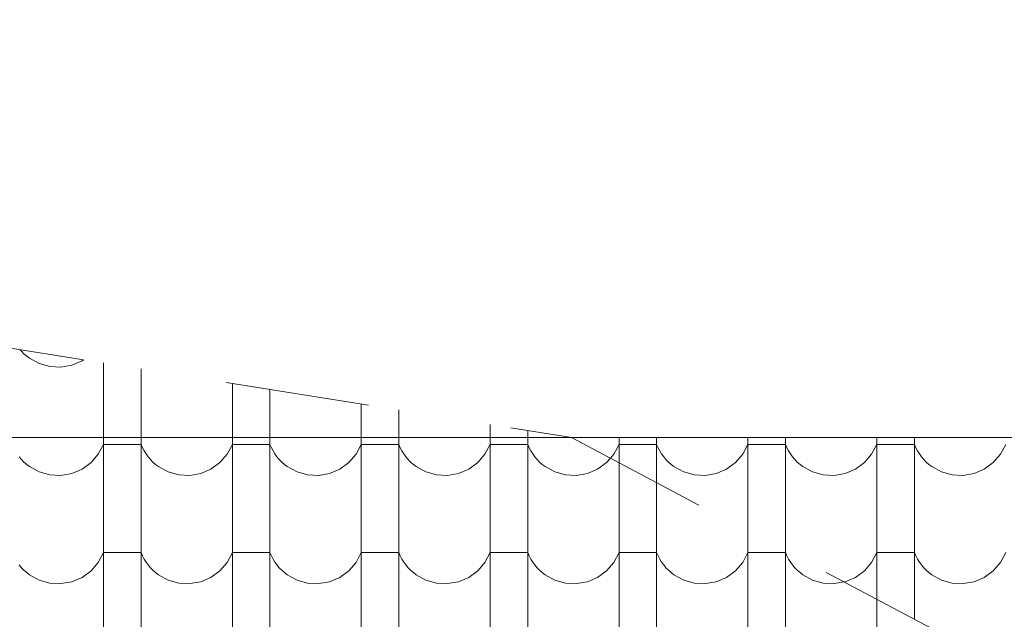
# Model space of a CAD drawing. Header units: millimetres. Extents: x -68772 to 137055, y -73300 to 19650.
# Tile 189 of 212: x 86058 to 87697, y -45374 to -44376. Entities that reach past the tile are written whole.
import ezdxf

# ---------------------------------------------------------------- set-up
doc = ezdxf.new("R2010")
doc.units = ezdxf.units.MM
doc.header["$MEASUREMENT"] = 0
doc.linetypes.add('Przerywana', pattern=[480, 240, -240])
for name, color, linetype, lineweight in [('Nowe_810-G Ogólne_Nr_pióra__1', 7, 'Continuous', 18), ('Nowe_810-G Ogólne_Nr_pióra__26', 13, 'Continuous', 18), ('Nowe_NIEWIDOCZNE DACHY_Nr_pióra__1', 7, 'Continuous', 18)]:
    doc.layers.add(name, color=color, linetype=linetype, lineweight=lineweight)

# ---------------------------------------------------------------- blocks, each defined once
blk = doc.blocks.new('*X50')
at = {"layer": 'Nowe_810-G Ogólne_Nr_pióra__26', "color": 13, "linetype": 'Continuous', "lineweight": 18}
for p, q in [((86059.1, -44925.1), (86061.3, -44927.7)), ((86061.3, -44927.7), (86065.4, -44931.9)), ((86065.4, -44931.9), (86069.9, -44935.8)), ((86069.9, -44935.8), (86074.6, -44939.4)), ((86074.6, -44939.4), (86090.8, -44948.3)), ((86145.1, -44951), (86162.1, -44943.8)), ((86162.1, -44943.8), (86164.6, -44941.9)), ((86090.8, -44948.3), (86108.5, -44953.3)), ((86108.5, -44953.3), (86126.9, -44954.3)), ((86126.9, -44954.3), (86145.1, -44951)), ((86197.8, -44947.2), (86197.8, -45012.5)), ((86260.2, -44957.1), (86260.2, -45012.5)), ((86412.3, -44981.3), (86412.3, -45012.5)), ((86474.7, -44991.3), (86474.7, -45012.5)), ((86197.8, -45012.5), (86197.8, -45192.5)), ((86260.2, -45012.5), (86260.2, -45192.5)), ((86412.3, -45012.5), (86412.3, -45192.5)), ((86474.7, -45012.5), (86474.7, -45192.5)), ((86626.8, -45015.5), (86626.8, -45192.5)), ((86689.2, -45025.4), (86689.2, -45192.5)), ((86841.3, -45049.6), (86841.3, -45192.5)), ((86903.7, -45059.6), (86903.7, -45192.5)), ((86189.1, -45099), (86197.8, -45082.7)), ((86229, -45082.7), (86197.8, -45082.7)), ((86260.2, -45082.7), (86229, -45082.7)), ((86260.2, -45082.7), (86262.6, -45088.2)), ((86262.6, -45088.2), (86265.4, -45093.4)), ((86265.4, -45093.4), (86268.5, -45098.4)), ((86403.6, -45099), (86412.3, -45082.7)), ((86443.5, -45082.7), (86412.3, -45082.7)), ((86474.7, -45082.7), (86443.5, -45082.7)), ((86474.7, -45082.7), (86477.1, -45088.2)), ((86477.1, -45088.2), (86479.9, -45093.4)), ((86479.9, -45093.4), (86483, -45098.4)), ((86618.1, -45099), (86626.8, -45082.7)), ((86658, -45082.7), (86626.8, -45082.7)), ((86689.2, -45082.7), (86658, -45082.7)), ((86689.2, -45082.7), (86691.6, -45088.2)), ((86691.6, -45088.2), (86694.4, -45093.4)), ((86694.4, -45093.4), (86697.5, -45098.4)), ((86832.6, -45099), (86841.3, -45082.7)), ((86872.5, -45082.7), (86841.3, -45082.7)), ((86903.7, -45082.7), (86872.5, -45082.7)), ((86903.7, -45082.7), (86906.1, -45088.2)), ((86906.1, -45088.2), (86908.9, -45093.4)), ((86908.9, -45093.4), (86912, -45098.4)), ((86057.5, -45103.2), (86061.3, -45107.7)), ((86061.3, -45107.7), (86065.4, -45112)), ((86177, -45113), (86189.1, -45099)), ((86268.5, -45098.4), (86272, -45103.2)), ((86272, -45103.2), (86275.8, -45107.7)), ((86275.8, -45107.7), (86279.9, -45112)), ((86391.5, -45113), (86403.6, -45099)), ((86483, -45098.4), (86486.5, -45103.2)), ((86486.5, -45103.2), (86490.3, -45107.7)), ((86490.3, -45107.7), (86494.4, -45112)), ((86606, -45113), (86618.1, -45099)), ((86697.5, -45098.4), (86701, -45103.2)), ((86701, -45103.2), (86704.8, -45107.7)), ((86704.8, -45107.7), (86708.9, -45112)), ((86820.5, -45113), (86832.6, -45099)), ((86912, -45098.4), (86915.5, -45103.2)), ((86915.5, -45103.2), (86919.3, -45107.7)), ((86919.3, -45107.7), (86923.4, -45112)), ((87035, -45113), (87041.5, -45105.5)), ((86065.4, -45112), (86069.9, -45115.9)), ((86069.9, -45115.9), (86074.6, -45119.5)), ((86074.6, -45119.5), (86090.8, -45128.4)), ((86145.1, -45131.1), (86162.1, -45123.8)), ((86162.1, -45123.8), (86177, -45113)), ((86279.9, -45112), (86284.4, -45115.9)), ((86284.4, -45115.9), (86289.1, -45119.5)), ((86289.1, -45119.5), (86305.3, -45128.4)), ((86359.6, -45131.1), (86376.6, -45123.8)), ((86376.6, -45123.8), (86391.5, -45113)), ((86494.4, -45112), (86498.9, -45115.9)), ((86498.9, -45115.9), (86503.6, -45119.5)), ((86503.6, -45119.5), (86519.8, -45128.4)), ((86574.1, -45131.1), (86591.1, -45123.8)), ((86591.1, -45123.8), (86606, -45113)), ((86708.9, -45112), (86713.4, -45115.9)), ((86713.4, -45115.9), (86718.1, -45119.5)), ((86718.1, -45119.5), (86734.3, -45128.4)), ((86788.6, -45131.1), (86805.6, -45123.8)), ((86805.6, -45123.8), (86820.5, -45113)), ((86923.4, -45112), (86927.9, -45115.9)), ((86927.9, -45115.9), (86932.6, -45119.5)), ((86932.6, -45119.5), (86948.8, -45128.4)), ((87003.1, -45131.1), (87020.1, -45123.8)), ((87020.1, -45123.8), (87035, -45113)), ((87055.8, -45113.1), (87055.8, -45192.5)), ((86090.8, -45128.4), (86108.5, -45133.4)), ((86108.5, -45133.4), (86126.9, -45134.3)), ((86126.9, -45134.3), (86145.1, -45131.1)), ((86305.3, -45128.4), (86323, -45133.4)), ((86323, -45133.4), (86341.4, -45134.3)), ((86341.4, -45134.3), (86359.6, -45131.1)), ((86519.8, -45128.4), (86537.5, -45133.4)), ((86537.5, -45133.4), (86555.9, -45134.3)), ((86555.9, -45134.3), (86574.1, -45131.1)), ((86734.3, -45128.4), (86752, -45133.4)), ((86752, -45133.4), (86770.4, -45134.3)), ((86770.4, -45134.3), (86788.6, -45131.1)), ((86948.8, -45128.4), (86966.5, -45133.4)), ((86966.5, -45133.4), (86984.9, -45134.3)), ((86984.9, -45134.3), (87003.1, -45131.1)), ((87118.2, -45146.2), (87118.2, -45192.5)), ((86197.8, -45192.5), (86197.8, -45372.6)), ((86260.2, -45192.5), (86260.2, -45372.6)), ((86412.3, -45192.5), (86412.3, -45372.6)), ((86474.7, -45192.5), (86474.7, -45372.6)), ((86626.8, -45192.5), (86626.8, -45372.6)), ((86689.2, -45192.5), (86689.2, -45372.6)), ((86841.3, -45192.5), (86841.3, -45372.6)), ((86903.7, -45192.5), (86903.7, -45372.6)), ((87055.8, -45192.5), (87055.8, -45372.6)), ((87118.2, -45192.5), (87118.2, -45372.6)), ((87270.3, -45226.9), (87270.3, -45372.6)), ((86189.1, -45279.1), (86197.8, -45262.8)), ((86229, -45262.8), (86197.8, -45262.8)), ((86260.2, -45262.8), (86229, -45262.8)), ((86260.2, -45262.8), (86262.6, -45268.2)), ((86262.6, -45268.2), (86265.4, -45273.5)), ((86265.4, -45273.5), (86268.5, -45278.5)), ((86403.6, -45279.1), (86412.3, -45262.8)), ((86443.5, -45262.8), (86412.3, -45262.8)), ((86474.7, -45262.8), (86443.5, -45262.8)), ((86474.7, -45262.8), (86477.1, -45268.2)), ((86477.1, -45268.2), (86479.9, -45273.5)), ((86479.9, -45273.5), (86483, -45278.5)), ((86618.1, -45279.1), (86626.8, -45262.8)), ((86658, -45262.8), (86626.8, -45262.8)), ((86689.2, -45262.8), (86658, -45262.8)), ((86689.2, -45262.8), (86691.6, -45268.2)), ((86691.6, -45268.2), (86694.4, -45273.5)), ((86694.4, -45273.5), (86697.5, -45278.5)), ((86832.6, -45279.1), (86841.3, -45262.8)), ((86872.5, -45262.8), (86841.3, -45262.8)), ((86903.7, -45262.8), (86872.5, -45262.8)), ((86903.7, -45262.8), (86906.1, -45268.2)), ((86906.1, -45268.2), (86908.9, -45273.5)), ((86908.9, -45273.5), (86912, -45278.5)), ((87047.1, -45279.1), (87055.8, -45262.8)), ((87087, -45262.8), (87055.8, -45262.8)), ((87118.2, -45262.8), (87087, -45262.8)), ((87118.2, -45262.8), (87120.6, -45268.2)), ((87120.6, -45268.2), (87123.4, -45273.5)), ((87123.4, -45273.5), (87126.5, -45278.5)), ((87261.6, -45279.1), (87270.3, -45262.8)), ((87301.5, -45262.8), (87270.3, -45262.8)), ((87332.7, -45262.8), (87301.5, -45262.8)), ((87332.7, -45260), (87332.7, -45372.6)), ((87332.7, -45262.8), (87335.1, -45268.2)), ((87335.1, -45268.2), (87337.9, -45273.5)), ((87337.9, -45273.5), (87341, -45278.5)), ((86057.5, -45283.3), (86061.3, -45287.8)), ((86061.3, -45287.8), (86065.4, -45292)), ((86177, -45293), (86189.1, -45279.1)), ((86268.5, -45278.5), (86272, -45283.3)), ((86272, -45283.3), (86275.8, -45287.8)), ((86275.8, -45287.8), (86279.9, -45292)), ((86391.5, -45293), (86403.6, -45279.1)), ((86483, -45278.5), (86486.5, -45283.3)), ((86486.5, -45283.3), (86490.3, -45287.8)), ((86490.3, -45287.8), (86494.4, -45292)), ((86606, -45293), (86618.1, -45279.1)), ((86697.5, -45278.5), (86701, -45283.3)), ((86701, -45283.3), (86704.8, -45287.8)), ((86704.8, -45287.8), (86708.9, -45292)), ((86820.5, -45293), (86832.6, -45279.1)), ((86912, -45278.5), (86915.5, -45283.3)), ((86915.5, -45283.3), (86919.3, -45287.8)), ((86919.3, -45287.8), (86923.4, -45292)), ((87035, -45293), (87047.1, -45279.1)), ((87126.5, -45278.5), (87130, -45283.3)), ((87130, -45283.3), (87133.8, -45287.8)), ((87133.8, -45287.8), (87137.9, -45292)), ((87249.5, -45293), (87261.6, -45279.1)), ((87341, -45278.5), (87344.5, -45283.3)), ((87344.5, -45283.3), (87348.3, -45287.8)), ((87348.3, -45287.8), (87352.4, -45292)), ((86065.4, -45292), (86069.9, -45295.9)), ((86069.9, -45295.9), (86074.6, -45299.5)), ((86074.6, -45299.5), (86090.8, -45308.4)), ((86145.1, -45311.1), (86162.1, -45303.9)), ((86162.1, -45303.9), (86177, -45293)), ((86279.9, -45292), (86284.4, -45295.9)), ((86284.4, -45295.9), (86289.1, -45299.5)), ((86289.1, -45299.5), (86305.3, -45308.4)), ((86359.6, -45311.1), (86376.6, -45303.9)), ((86376.6, -45303.9), (86391.5, -45293)), ((86494.4, -45292), (86498.9, -45295.9)), ((86498.9, -45295.9), (86503.6, -45299.5)), ((86503.6, -45299.5), (86519.8, -45308.4)), ((86574.1, -45311.1), (86591.1, -45303.9)), ((86591.1, -45303.9), (86606, -45293)), ((86708.9, -45292), (86713.4, -45295.9)), ((86713.4, -45295.9), (86718.1, -45299.5)), ((86718.1, -45299.5), (86734.3, -45308.4)), ((86788.6, -45311.1), (86805.6, -45303.9)), ((86805.6, -45303.9), (86820.5, -45293)), ((86923.4, -45292), (86927.9, -45295.9)), ((86927.9, -45295.9), (86932.6, -45299.5)), ((86932.6, -45299.5), (86948.8, -45308.4)), ((87003.1, -45311.1), (87020.1, -45303.9)), ((87020.1, -45303.9), (87035, -45293)), ((87137.9, -45292), (87142.4, -45295.9)), ((87142.4, -45295.9), (87147.1, -45299.5)), ((87147.1, -45299.5), (87163.3, -45308.4)), ((87217.6, -45311.1), (87234.6, -45303.9)), ((87234.6, -45303.9), (87249.5, -45293)), ((87352.4, -45292), (87356.9, -45295.9)), ((87356.9, -45295.9), (87361.6, -45299.5)), ((87361.6, -45299.5), (87377.8, -45308.4)), ((86090.8, -45308.4), (86108.5, -45313.4)), ((86108.5, -45313.4), (86126.9, -45314.4)), ((86126.9, -45314.4), (86145.1, -45311.1)), ((86305.3, -45308.4), (86323, -45313.4)), ((86323, -45313.4), (86341.4, -45314.4)), ((86341.4, -45314.4), (86359.6, -45311.1)), ((86519.8, -45308.4), (86537.5, -45313.4)), ((86537.5, -45313.4), (86555.9, -45314.4)), ((86555.9, -45314.4), (86574.1, -45311.1)), ((86734.3, -45308.4), (86752, -45313.4)), ((86752, -45313.4), (86770.4, -45314.4)), ((86770.4, -45314.4), (86788.6, -45311.1)), ((86948.8, -45308.4), (86966.5, -45313.4)), ((86966.5, -45313.4), (86984.9, -45314.4)), ((86984.9, -45314.4), (87003.1, -45311.1)), ((87163.3, -45308.4), (87181, -45313.4)), ((87181, -45313.4), (87199.4, -45314.4)), ((87199.4, -45314.4), (87217.6, -45311.1)), ((87377.8, -45308.4), (87395.5, -45313.4)), ((87395.5, -45313.4), (87413.9, -45314.4)), ((87413.9, -45314.4), (87429.9, -45311.5)), ((87484.8, -45340.6), (87484.8, -45372.6)), ((86197.8, -45372.6), (86197.8, -45552.6)), ((86260.2, -45372.6), (86260.2, -45552.6)), ((86412.3, -45372.6), (86412.3, -45552.6)), ((86474.7, -45372.6), (86474.7, -45552.6)), ((86626.8, -45372.6), (86626.8, -45552.6)), ((86689.2, -45372.6), (86689.2, -45552.6)), ((86841.3, -45372.6), (86841.3, -45552.6)), ((86903.7, -45372.6), (86903.7, -45552.6)), ((87055.8, -45372.6), (87055.8, -45552.6)), ((87118.2, -45372.6), (87118.2, -45552.6)), ((87270.3, -45372.6), (87270.3, -45552.6)), ((87332.7, -45372.6), (87332.7, -45552.6)), ((87484.8, -45372.6), (87484.8, -45552.6))]:
    blk.add_line(p, q, dxfattribs=at)
blk = doc.blocks.new('Wypełnienie_3', base_point=(0, 2000))
at = {"layer": 'Nowe_810-G Ogólne_Nr_pióra__1', "color": 7, "linetype": 'Przerywana', "lineweight": 18}
for p, q in [((82609.4, -44376), (86976.6, -45071.2)), ((86976.6, -45071.2), (89577.5, -46450.2))]:
    blk.add_line(p, q, dxfattribs=at)
at = {"layer": 'Nowe_810-G Ogólne_Nr_pióra__26', "color": 13, "linetype": 'Przerywana', "lineweight": 18}
blk.add_blockref('*X50', (0, 0), dxfattribs=at)
blk = doc.blocks.new('*X54')
at = {"layer": 'Nowe_810-G Ogólne_Nr_pióra__26', "color": 13, "linetype": 'Continuous', "lineweight": 18}
for p, q in [((87055.8, -45071.2), (87055.8, -45113.1)), ((87118.2, -45071.2), (87118.2, -45146.2)), ((87270.3, -45071.2), (87270.3, -45192.5)), ((87332.7, -45071.2), (87332.7, -45192.5)), ((87484.8, -45071.2), (87484.8, -45192.5)), ((87547.2, -45071.2), (87547.2, -45192.5)), ((87047.1, -45099), (87055.8, -45082.7)), ((87087, -45082.7), (87055.8, -45082.7)), ((87118.2, -45082.7), (87087, -45082.7)), ((87118.2, -45082.7), (87120.6, -45088.2)), ((87120.6, -45088.2), (87123.4, -45093.4)), ((87123.4, -45093.4), (87126.5, -45098.4)), ((87261.6, -45099), (87270.3, -45082.7)), ((87301.5, -45082.7), (87270.3, -45082.7)), ((87332.7, -45082.7), (87301.5, -45082.7)), ((87332.7, -45082.7), (87335.1, -45088.2)), ((87335.1, -45088.2), (87337.9, -45093.4)), ((87337.9, -45093.4), (87341, -45098.4)), ((87476.1, -45099), (87484.8, -45082.7)), ((87516, -45082.7), (87484.8, -45082.7)), ((87547.2, -45082.7), (87516, -45082.7)), ((87547.2, -45082.7), (87549.6, -45088.2)), ((87549.6, -45088.2), (87552.4, -45093.4)), ((87552.4, -45093.4), (87555.5, -45098.4)), ((87690.6, -45099), (87699.3, -45082.7)), ((87041.5, -45105.5), (87047.1, -45099)), ((87126.5, -45098.4), (87130, -45103.2)), ((87130, -45103.2), (87133.8, -45107.7)), ((87133.8, -45107.7), (87137.9, -45112)), ((87249.5, -45113), (87261.6, -45099)), ((87341, -45098.4), (87344.5, -45103.2)), ((87344.5, -45103.2), (87348.3, -45107.7)), ((87348.3, -45107.7), (87352.4, -45112)), ((87464, -45113), (87476.1, -45099)), ((87555.5, -45098.4), (87559, -45103.2)), ((87559, -45103.2), (87562.8, -45107.7)), ((87562.8, -45107.7), (87566.9, -45112)), ((87678.5, -45113), (87690.6, -45099)), ((87137.9, -45112), (87142.4, -45115.9)), ((87142.4, -45115.9), (87147.1, -45119.5)), ((87147.1, -45119.5), (87163.3, -45128.4)), ((87217.6, -45131.1), (87234.6, -45123.8)), ((87234.6, -45123.8), (87249.5, -45113)), ((87352.4, -45112), (87356.9, -45115.9)), ((87356.9, -45115.9), (87361.6, -45119.5)), ((87361.6, -45119.5), (87377.8, -45128.4)), ((87432.1, -45131.1), (87449.1, -45123.8)), ((87449.1, -45123.8), (87464, -45113)), ((87566.9, -45112), (87571.4, -45115.9)), ((87571.4, -45115.9), (87576.1, -45119.5)), ((87576.1, -45119.5), (87592.3, -45128.4)), ((87646.6, -45131.1), (87663.6, -45123.8)), ((87663.6, -45123.8), (87678.5, -45113)), ((87163.3, -45128.4), (87181, -45133.4)), ((87181, -45133.4), (87199.4, -45134.3)), ((87199.4, -45134.3), (87217.6, -45131.1)), ((87377.8, -45128.4), (87395.5, -45133.4)), ((87395.5, -45133.4), (87413.9, -45134.3)), ((87413.9, -45134.3), (87432.1, -45131.1)), ((87592.3, -45128.4), (87610, -45133.4)), ((87610, -45133.4), (87628.4, -45134.3)), ((87628.4, -45134.3), (87646.6, -45131.1)), ((87270.3, -45192.5), (87270.3, -45226.9)), ((87332.7, -45192.5), (87332.7, -45260)), ((87484.8, -45192.5), (87484.8, -45340.6)), ((87547.2, -45192.5), (87547.2, -45372.6)), ((87476.1, -45279.1), (87484.8, -45262.8)), ((87516, -45262.8), (87484.8, -45262.8)), ((87547.2, -45262.8), (87516, -45262.8)), ((87547.2, -45262.8), (87549.6, -45268.2)), ((87549.6, -45268.2), (87552.4, -45273.5)), ((87552.4, -45273.5), (87555.5, -45278.5)), ((87690.6, -45279.1), (87699.3, -45262.8)), ((87464, -45293), (87476.1, -45279.1)), ((87555.5, -45278.5), (87559, -45283.3)), ((87559, -45283.3), (87562.8, -45287.8)), ((87562.8, -45287.8), (87566.9, -45292)), ((87678.5, -45293), (87690.6, -45279.1)), ((87432.1, -45311.1), (87449.1, -45303.9)), ((87449.1, -45303.9), (87464, -45293)), ((87566.9, -45292), (87571.4, -45295.9)), ((87571.4, -45295.9), (87576.1, -45299.5)), ((87576.1, -45299.5), (87592.3, -45308.4)), ((87646.6, -45311.1), (87663.6, -45303.9)), ((87663.6, -45303.9), (87678.5, -45293)), ((87429.9, -45311.5), (87432.1, -45311.1)), ((87592.3, -45308.4), (87610, -45313.4)), ((87610, -45313.4), (87628.4, -45314.4)), ((87628.4, -45314.4), (87646.6, -45311.1)), ((87547.2, -45372.6), (87547.2, -45373.7))]:
    blk.add_line(p, q, dxfattribs=at)
blk = doc.blocks.new('Wypełnienie_5', base_point=(0, 2000))
at = {"layer": 'Nowe_810-G Ogólne_Nr_pióra__1', "color": 7, "linetype": 'Przerywana', "lineweight": 18}
for p, q in [((89577.5, -45071.2), (86976.6, -45071.2)), ((86976.6, -45071.2), (89577.5, -46450.2))]:
    blk.add_line(p, q, dxfattribs=at)
at = {"layer": 'Nowe_810-G Ogólne_Nr_pióra__26', "color": 13, "linetype": 'Przerywana', "lineweight": 18}
blk.add_blockref('*X54', (0, 0), dxfattribs=at)

msp = doc.modelspace()

# ---------------------------------------------------------------- linework, layer by layer
at = {"layer": 'Nowe_NIEWIDOCZNE DACHY_Nr_pióra__1', "color": 7, "linetype": 'Continuous', "lineweight": 18}
for q in [(69243.5, -45071.1), (89577.5, -45071.2)]:
    msp.add_line((86976.6, -45071.2), q, dxfattribs=at)

# ---------------------------------------------------------------- block references
at = {"layer": 'Nowe_810-G Ogólne_Nr_pióra__26', "color": 13, "linetype": 'Przerywana', "lineweight": 18}
for name in ['Wypełnienie_3', 'Wypełnienie_5']:
    msp.add_blockref(name, (0, 2000), dxfattribs=at)

doc.saveas('drawing.dxf')
